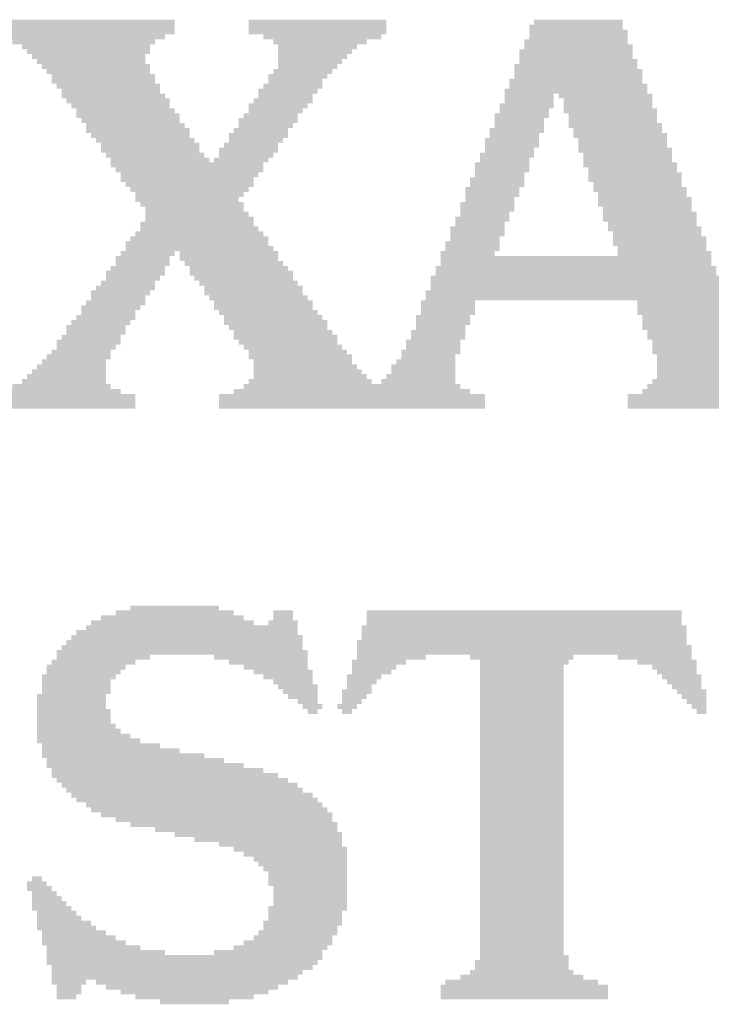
# Model space of a CAD drawing. Header units: inches. Extents: x -0.5 to 14.5, y -1.3 to 8.2.
# Tile 186 of 196: x 12.669 to 12.809, y 0.485 to 0.685. Entities that reach past the tile are written whole.
import ezdxf

# ---------------------------------------------------------------- set-up
doc = ezdxf.new("R2010")
doc.units = ezdxf.units.IN
doc.header["$MEASUREMENT"] = 0
doc.layers.add('M9 Title Sheet', color=56, linetype='Continuous')

msp = doc.modelspace()

# ---------------------------------------------------------------- hatches: boundary and pattern name
at = {"layer": 'M9 Title Sheet'}
h = msp.add_hatch(color=56, dxfattribs=at)
h.paths.add_polyline_path([(12.7915, 0.68425), (12.7915, 0.68325), (12.7925, 0.68325), (12.7925, 0.68225), (12.7925, 0.68125), (12.7925, 0.68025), (12.7935, 0.68025), (12.7935, 0.67925), (12.7935, 0.67825), (12.7935, 0.67725), (12.7945, 0.67725), (12.7945, 0.67625), (12.7945, 0.67525), (12.7955, 0.67525), (12.7955, 0.67425), (12.7955, 0.67325), (12.7955, 0.67225), (12.7965, 0.67225), (12.7965, 0.67125), (12.7965, 0.67025), (12.7975, 0.67025), (12.7975, 0.66925), (12.7975, 0.66825), (12.7975, 0.66725), (12.7985, 0.66725), (12.7985, 0.66625), (12.7985, 0.66525), (12.7985, 0.66425), (12.7995, 0.66425), (12.7995, 0.66325), (12.7995, 0.66225), (12.8005, 0.66225), (12.8005, 0.66125), (12.8005, 0.66025), (12.8005, 0.65925), (12.8015, 0.65925), (12.8015, 0.65825), (12.8015, 0.65725), (12.8015, 0.65625), (12.8025, 0.65625), (12.8025, 0.65525), (12.8025, 0.65425), (12.8035, 0.65425), (12.8035, 0.65325), (12.8035, 0.65225), (12.8035, 0.65125), (12.8045, 0.65125), (12.8045, 0.65025), (12.8045, 0.64925), (12.8055, 0.64925), (12.8055, 0.64825), (12.8055, 0.64725), (12.8055, 0.64625), (12.8065, 0.64625), (12.8065, 0.64525), (12.8065, 0.64425), (12.8065, 0.64325), (12.8075, 0.64325), (12.8075, 0.64225), (12.8075, 0.64125), (12.8085, 0.64125), (12.8085, 0.64025), (12.8085, 0.63925), (12.8085, 0.63825), (12.8095, 0.63825), (12.8095, 0.63725), (12.8095, 0.63625), (12.8095, 0.63525), (12.8105, 0.63525), (12.8105, 0.63425), (12.8105, 0.63325), (12.8115, 0.63325), (12.8115, 0.63225), (12.8115, 0.63125), (12.8115, 0.63025), (12.8125, 0.63025), (12.8125, 0.62925), (12.8125, 0.62825), (12.8135, 0.62825), (12.8135, 0.62725), (12.8135, 0.62625), (12.8135, 0.62525), (12.8145, 0.62525), (12.8145, 0.62425), (12.8145, 0.62325), (12.8145, 0.62225), (12.8155, 0.62225), (12.8155, 0.62125), (12.8155, 0.62025), (12.8165, 0.62025), (12.8165, 0.61925), (12.8165, 0.61825), (12.8165, 0.61725), (12.8175, 0.61725), (12.8175, 0.61625), (12.8175, 0.61525), (12.8185, 0.61525), (12.8185, 0.61425), (12.8195, 0.61425), (12.8195, 0.61325), (12.8205, 0.61325), (12.8205, 0.61225), (12.8215, 0.61225), (12.8215, 0.61125), (12.8225, 0.61125), (12.8225, 0.61025), (12.8245, 0.61025), (12.8245, 0.60925), (12.8255, 0.60925), (12.8255, 0.60825), (12.8255, 0.60725), (12.8255, 0.60625), (12.7925, 0.60625), (12.7925, 0.60725), (12.7925, 0.60825), (12.7925, 0.60925), (12.7955, 0.60925), (12.7955, 0.61025), (12.7965, 0.61025), (12.7965, 0.61125), (12.7975, 0.61125), (12.7975, 0.61225), (12.7985, 0.61225), (12.7985, 0.61325), (12.7985, 0.61425), (12.7985, 0.61525), (12.7985, 0.61625), (12.7985, 0.61725), (12.7975, 0.61725), (12.7975, 0.61825), (12.7975, 0.61925), (12.7975, 0.62025), (12.7965, 0.62025), (12.7965, 0.62125), (12.7965, 0.62225), (12.7955, 0.62225), (12.7955, 0.62325), (12.7955, 0.62425), (12.7955, 0.62525), (12.7945, 0.62525), (12.7945, 0.62625), (12.7945, 0.62725), (12.7945, 0.62825), (12.7615, 0.62825), (12.7615, 0.62725), (12.7615, 0.62625), (12.7615, 0.62525), (12.7605, 0.62525), (12.7605, 0.62425), (12.7605, 0.62325), (12.7595, 0.62325), (12.7595, 0.62225), (12.7595, 0.62125), (12.7595, 0.62025), (12.7585, 0.62025), (12.7585, 0.61925), (12.7585, 0.61825), (12.7585, 0.61725), (12.7575, 0.61725), (12.7575, 0.61625), (12.7575, 0.61525), (12.7575, 0.61425), (12.7575, 0.61325), (12.7575, 0.61225), (12.7575, 0.61125), (12.7585, 0.61125), (12.7585, 0.61025), (12.7605, 0.61025), (12.7605, 0.60925), (12.7635, 0.60925), (12.7635, 0.60825), (12.7635, 0.60725), (12.7635, 0.60625), (12.7095, 0.60625), (12.7095, 0.60725), (12.7095, 0.60825), (12.7095, 0.60925), (12.7125, 0.60925), (12.7125, 0.61025), (12.7145, 0.61025), (12.7145, 0.61125), (12.7155, 0.61125), (12.7155, 0.61225), (12.7165, 0.61225), (12.7165, 0.61325), (12.7165, 0.61425), (12.7165, 0.61525), (12.7165, 0.61625), (12.7155, 0.61625), (12.7155, 0.61725), (12.7155, 0.61825), (12.7145, 0.61825), (12.7145, 0.61925), (12.7135, 0.61925), (12.7135, 0.62025), (12.7125, 0.62025), (12.7125, 0.62125), (12.7125, 0.62225), (12.7115, 0.62225), (12.7115, 0.62325), (12.7105, 0.62325), (12.7105, 0.62425), (12.7105, 0.62525), (12.7095, 0.62525), (12.7095, 0.62625), (12.7085, 0.62625), (12.7085, 0.62725), (12.7085, 0.62825), (12.7075, 0.62825), (12.7075, 0.62925), (12.7065, 0.62925), (12.7065, 0.63025), (12.7065, 0.63125), (12.7055, 0.63125), (12.7055, 0.63225), (12.7045, 0.63225), (12.7045, 0.63325), (12.7035, 0.63325), (12.7035, 0.63425), (12.7035, 0.63525), (12.7025, 0.63525), (12.7025, 0.63625), (12.7015, 0.63625), (12.7015, 0.63725), (12.7015, 0.63825), (12.7005, 0.63825), (12.7005, 0.63725), (12.6995, 0.63725), (12.6995, 0.63625), (12.6995, 0.63525), (12.6985, 0.63525), (12.6985, 0.63425), (12.6985, 0.63325), (12.6975, 0.63325), (12.6975, 0.63225), (12.6965, 0.63225), (12.6965, 0.63125), (12.6965, 0.63025), (12.6955, 0.63025), (12.6955, 0.62925), (12.6945, 0.62925), (12.6945, 0.62825), (12.6945, 0.62725), (12.6935, 0.62725), (12.6935, 0.62625), (12.6925, 0.62625), (12.6925, 0.62525), (12.6925, 0.62425), (12.6915, 0.62425), (12.6915, 0.62325), (12.6905, 0.62325), (12.6905, 0.62225), (12.6905, 0.62125), (12.6895, 0.62125), (12.6895, 0.62025), (12.6895, 0.61925), (12.6885, 0.61925), (12.6885, 0.61825), (12.6875, 0.61825), (12.6875, 0.61725), (12.6875, 0.61625), (12.6865, 0.61625), (12.6865, 0.61525), (12.6865, 0.61425), (12.6865, 0.61325), (12.6865, 0.61225), (12.6865, 0.61125), (12.6875, 0.61125), (12.6875, 0.61025), (12.6895, 0.61025), (12.6895, 0.60925), (12.6925, 0.60925), (12.6925, 0.60825), (12.6925, 0.60725), (12.6925, 0.60625), (12.6625, 0.60625), (12.6625, 0.60725), (12.6625, 0.60825), (12.6625, 0.60925), (12.6645, 0.60925), (12.6645, 0.61025), (12.6675, 0.61025), (12.6675, 0.61125), (12.6695, 0.61125), (12.6695, 0.61225), (12.6705, 0.61225), (12.6705, 0.61325), (12.6715, 0.61325), (12.6715, 0.61425), (12.6725, 0.61425), (12.6725, 0.61525), (12.6735, 0.61525), (12.6735, 0.61625), (12.6745, 0.61625), (12.6745, 0.61725), (12.6755, 0.61725), (12.6755, 0.61825), (12.6765, 0.61825), (12.6765, 0.61925), (12.6765, 0.62025), (12.6775, 0.62025), (12.6775, 0.62125), (12.6785, 0.62125), (12.6785, 0.62225), (12.6785, 0.62325), (12.6795, 0.62325), (12.6795, 0.62425), (12.6805, 0.62425), (12.6805, 0.62525), (12.6815, 0.62525), (12.6815, 0.62625), (12.6815, 0.62725), (12.6825, 0.62725), (12.6825, 0.62825), (12.6835, 0.62825), (12.6835, 0.62925), (12.6835, 0.63025), (12.6845, 0.63025), (12.6845, 0.63125), (12.6855, 0.63125), (12.6855, 0.63225), (12.6865, 0.63225), (12.6865, 0.63325), (12.6865, 0.63425), (12.6875, 0.63425), (12.6875, 0.63525), (12.6885, 0.63525), (12.6885, 0.63625), (12.6885, 0.63725), (12.6895, 0.63725), (12.6895, 0.63825), (12.6905, 0.63825), (12.6905, 0.63925), (12.6905, 0.64025), (12.6915, 0.64025), (12.6915, 0.64125), (12.6925, 0.64125), (12.6925, 0.64225), (12.6935, 0.64225), (12.6935, 0.64325), (12.6935, 0.64425), (12.6945, 0.64425), (12.6945, 0.64525), (12.6945, 0.64625), (12.6945, 0.64725), (12.6935, 0.64725), (12.6935, 0.64825), (12.6925, 0.64825), (12.6925, 0.64925), (12.6925, 0.65025), (12.6915, 0.65025), (12.6915, 0.65125), (12.6905, 0.65125), (12.6905, 0.65225), (12.6895, 0.65225), (12.6895, 0.65325), (12.6895, 0.65425), (12.6885, 0.65425), (12.6885, 0.65525), (12.6875, 0.65525), (12.6875, 0.65625), (12.6875, 0.65725), (12.6865, 0.65725), (12.6865, 0.65825), (12.6855, 0.65825), (12.6855, 0.65925), (12.6855, 0.66025), (12.6845, 0.66025), (12.6845, 0.66125), (12.6835, 0.66125), (12.6835, 0.66225), (12.6825, 0.66225), (12.6825, 0.66325), (12.6825, 0.66425), (12.6815, 0.66425), (12.6815, 0.66525), (12.6805, 0.66525), (12.6805, 0.66625), (12.6805, 0.66725), (12.6795, 0.66725), (12.6795, 0.66825), (12.6785, 0.66825), (12.6785, 0.66925), (12.6775, 0.66925), (12.6775, 0.67025), (12.6775, 0.67125), (12.6765, 0.67125), (12.6765, 0.67225), (12.6755, 0.67225), (12.6755, 0.67325), (12.6755, 0.67425), (12.6745, 0.67425), (12.6745, 0.67525), (12.6735, 0.67525), (12.6735, 0.67625), (12.6725, 0.67625), (12.6725, 0.67725), (12.6715, 0.67725), (12.6715, 0.67825), (12.6705, 0.67825), (12.6705, 0.67925), (12.6695, 0.67925), (12.6695, 0.68025), (12.6675, 0.68025), (12.6675, 0.68125), (12.6655, 0.68125), (12.6655, 0.68225), (12.6635, 0.68225), (12.6635, 0.68325), (12.6635, 0.68425), (12.6635, 0.68525), (12.7005, 0.68525), (12.7005, 0.68425), (12.7005, 0.68325), (12.7005, 0.68225), (12.6985, 0.68225), (12.6985, 0.68125), (12.6965, 0.68125), (12.6965, 0.68025), (12.6955, 0.68025), (12.6955, 0.67925), (12.6955, 0.67825), (12.6945, 0.67825), (12.6945, 0.67725), (12.6945, 0.67625), (12.6955, 0.67625), (12.6955, 0.67525), (12.6955, 0.67425), (12.6965, 0.67425), (12.6965, 0.67325), (12.6965, 0.67225), (12.6975, 0.67225), (12.6975, 0.67125), (12.6975, 0.67025), (12.6985, 0.67025), (12.6985, 0.66925), (12.6995, 0.66925), (12.6995, 0.66825), (12.6995, 0.66725), (12.7005, 0.66725), (12.7005, 0.66625), (12.7015, 0.66625), (12.7015, 0.66525), (12.7015, 0.66425), (12.7025, 0.66425), (12.7025, 0.66325), (12.7035, 0.66325), (12.7035, 0.66225), (12.7035, 0.66125), (12.7045, 0.66125), (12.7045, 0.66025), (12.7055, 0.66025), (12.7055, 0.65925), (12.7055, 0.65825), (12.7065, 0.65825), (12.7065, 0.65725), (12.7075, 0.65725), (12.7075, 0.65625), (12.7085, 0.65625), (12.7085, 0.65725), (12.7095, 0.65725), (12.7095, 0.65825), (12.7095, 0.65925), (12.7105, 0.65925), (12.7105, 0.66025), (12.7115, 0.66025), (12.7115, 0.66125), (12.7115, 0.66225), (12.7125, 0.66225), (12.7125, 0.66325), (12.7135, 0.66325), (12.7135, 0.66425), (12.7135, 0.66525), (12.7145, 0.66525), (12.7145, 0.66625), (12.7155, 0.66625), (12.7155, 0.66725), (12.7155, 0.66825), (12.7165, 0.66825), (12.7165, 0.66925), (12.7175, 0.66925), (12.7175, 0.67025), (12.7175, 0.67125), (12.7185, 0.67125), (12.7185, 0.67225), (12.7195, 0.67225), (12.7195, 0.67325), (12.7195, 0.67425), (12.7205, 0.67425), (12.7205, 0.67525), (12.7215, 0.67525), (12.7215, 0.67625), (12.7215, 0.67725), (12.7215, 0.67825), (12.7215, 0.67925), (12.7215, 0.68025), (12.7205, 0.68025), (12.7205, 0.68125), (12.7185, 0.68125), (12.7185, 0.68225), (12.7155, 0.68225), (12.7155, 0.68325), (12.7155, 0.68425), (12.7155, 0.68525), (12.7435, 0.68525), (12.7435, 0.68425), (12.7435, 0.68325), (12.7435, 0.68225), (12.7425, 0.68225), (12.7425, 0.68125), (12.7395, 0.68125), (12.7395, 0.68025), (12.7375, 0.68025), (12.7375, 0.67925), (12.7365, 0.67925), (12.7365, 0.67825), (12.7355, 0.67825), (12.7355, 0.67725), (12.7345, 0.67725), (12.7345, 0.67625), (12.7335, 0.67625), (12.7335, 0.67525), (12.7325, 0.67525), (12.7325, 0.67425), (12.7315, 0.67425), (12.7315, 0.67325), (12.7305, 0.67325), (12.7305, 0.67225), (12.7305, 0.67125), (12.7295, 0.67125), (12.7295, 0.67025), (12.7285, 0.67025), (12.7285, 0.66925), (12.7285, 0.66825), (12.7275, 0.66825), (12.7275, 0.66725), (12.7265, 0.66725), (12.7265, 0.66625), (12.7255, 0.66625), (12.7255, 0.66525), (12.7255, 0.66425), (12.7245, 0.66425), (12.7245, 0.66325), (12.7235, 0.66325), (12.7235, 0.66225), (12.7235, 0.66125), (12.7225, 0.66125), (12.7225, 0.66025), (12.7215, 0.66025), (12.7215, 0.65925), (12.7215, 0.65825), (12.7205, 0.65825), (12.7205, 0.65725), (12.7195, 0.65725), (12.7195, 0.65625), (12.7185, 0.65625), (12.7185, 0.65525), (12.7185, 0.65425), (12.7175, 0.65425), (12.7175, 0.65325), (12.7165, 0.65325), (12.7165, 0.65225), (12.7165, 0.65125), (12.7155, 0.65125), (12.7155, 0.65025), (12.7145, 0.65025), (12.7145, 0.64925), (12.7135, 0.64925), (12.7135, 0.64825), (12.7145, 0.64825), (12.7145, 0.64725), (12.7145, 0.64625), (12.7155, 0.64625), (12.7155, 0.64525), (12.7165, 0.64525), (12.7165, 0.64425), (12.7165, 0.64325), (12.7175, 0.64325), (12.7175, 0.64225), (12.7185, 0.64225), (12.7185, 0.64125), (12.7195, 0.64125), (12.7195, 0.64025), (12.7195, 0.63925), (12.7205, 0.63925), (12.7205, 0.63825), (12.7215, 0.63825), (12.7215, 0.63725), (12.7215, 0.63625), (12.7225, 0.63625), (12.7225, 0.63525), (12.7235, 0.63525), (12.7235, 0.63425), (12.7245, 0.63425), (12.7245, 0.63325), (12.7245, 0.63225), (12.7255, 0.63225), (12.7255, 0.63125), (12.7265, 0.63125), (12.7265, 0.63025), (12.7265, 0.62925), (12.7275, 0.62925), (12.7275, 0.62825), (12.7285, 0.62825), (12.7285, 0.62725), (12.7285, 0.62625), (12.7295, 0.62625), (12.7295, 0.62525), (12.7305, 0.62525), (12.7305, 0.62425), (12.7315, 0.62425), (12.7315, 0.62325), (12.7315, 0.62225), (12.7325, 0.62225), (12.7325, 0.62125), (12.7335, 0.62125), (12.7335, 0.62025), (12.7335, 0.61925), (12.7345, 0.61925), (12.7345, 0.61825), (12.7355, 0.61825), (12.7355, 0.61725), (12.7365, 0.61725), (12.7365, 0.61625), (12.7365, 0.61525), (12.7375, 0.61525), (12.7375, 0.61425), (12.7385, 0.61425), (12.7385, 0.61325), (12.7395, 0.61325), (12.7395, 0.61225), (12.7405, 0.61225), (12.7405, 0.61125), (12.7425, 0.61125), (12.7425, 0.61225), (12.7435, 0.61225), (12.7435, 0.61325), (12.7445, 0.61325), (12.7445, 0.61425), (12.7445, 0.61525), (12.7455, 0.61525), (12.7455, 0.61625), (12.7465, 0.61625), (12.7465, 0.61725), (12.7465, 0.61825), (12.7475, 0.61825), (12.7475, 0.61925), (12.7475, 0.62025), (12.7485, 0.62025), (12.7485, 0.62125), (12.7485, 0.62225), (12.7495, 0.62225), (12.7495, 0.62325), (12.7495, 0.62425), (12.7495, 0.62525), (12.7505, 0.62525), (12.7505, 0.62625), (12.7505, 0.62725), (12.7505, 0.62825), (12.7515, 0.62825), (12.7515, 0.62925), (12.7515, 0.63025), (12.7525, 0.63025), (12.7525, 0.63125), (12.7525, 0.63225), (12.7525, 0.63325), (12.7535, 0.63325), (12.7535, 0.63425), (12.7535, 0.63525), (12.7545, 0.63525), (12.7545, 0.63625), (12.7545, 0.63725), (12.7545, 0.63825), (12.7555, 0.63825), (12.7555, 0.63925), (12.7555, 0.64025), (12.7565, 0.64025), (12.7565, 0.64125), (12.7565, 0.64225), (12.7565, 0.64325), (12.7575, 0.64325), (12.7575, 0.64425), (12.7575, 0.64525), (12.7585, 0.64525), (12.7585, 0.64625), (12.7585, 0.64725), (12.7585, 0.64825), (12.7595, 0.64825), (12.7595, 0.64925), (12.7595, 0.65025), (12.7595, 0.65125), (12.7605, 0.65125), (12.7605, 0.65225), (12.7605, 0.65325), (12.7615, 0.65325), (12.7615, 0.65425), (12.7615, 0.65525), (12.7615, 0.65625), (12.7625, 0.65625), (12.7625, 0.65725), (12.7625, 0.65825), (12.7635, 0.65825), (12.7635, 0.65925), (12.7635, 0.66025), (12.7635, 0.66125), (12.7645, 0.66125), (12.7645, 0.66225), (12.7645, 0.66325), (12.7655, 0.66325), (12.7655, 0.66425), (12.7655, 0.66525), (12.7655, 0.66625), (12.7665, 0.66625), (12.7665, 0.66725), (12.7665, 0.66825), (12.7675, 0.66825), (12.7675, 0.66925), (12.7675, 0.67025), (12.7675, 0.67125), (12.7685, 0.67125), (12.7685, 0.67225), (12.7685, 0.67325), (12.7695, 0.67325), (12.7695, 0.67425), (12.7695, 0.67525), (12.7695, 0.67625), (12.7705, 0.67625), (12.7705, 0.67725), (12.7705, 0.67825), (12.7705, 0.67925), (12.7715, 0.67925), (12.7715, 0.68025), (12.7715, 0.68125), (12.7725, 0.68125), (12.7725, 0.68225), (12.7725, 0.68325), (12.7725, 0.68425), (12.7735, 0.68425), (12.7735, 0.68525), (12.7915, 0.68525)])
h.paths.add_polyline_path([(12.7785, 0.67025), (12.7775, 0.67025), (12.7775, 0.66925), (12.7775, 0.66825), (12.7775, 0.66725), (12.7765, 0.66725), (12.7765, 0.66625), (12.7765, 0.66525), (12.7755, 0.66525), (12.7755, 0.66425), (12.7755, 0.66325), (12.7755, 0.66225), (12.7745, 0.66225), (12.7745, 0.66125), (12.7745, 0.66025), (12.7745, 0.65925), (12.7735, 0.65925), (12.7735, 0.65825), (12.7735, 0.65725), (12.7725, 0.65725), (12.7725, 0.65625), (12.7725, 0.65525), (12.7725, 0.65425), (12.7715, 0.65425), (12.7715, 0.65325), (12.7715, 0.65225), (12.7715, 0.65125), (12.7705, 0.65125), (12.7705, 0.65025), (12.7705, 0.64925), (12.7695, 0.64925), (12.7695, 0.64825), (12.7695, 0.64725), (12.7695, 0.64625), (12.7685, 0.64625), (12.7685, 0.64525), (12.7685, 0.64425), (12.7675, 0.64425), (12.7675, 0.64325), (12.7675, 0.64225), (12.7675, 0.64125), (12.7665, 0.64125), (12.7665, 0.64025), (12.7665, 0.63925), (12.7665, 0.63825), (12.7655, 0.63825), (12.7655, 0.63725), (12.7905, 0.63725), (12.7905, 0.63825), (12.7905, 0.63925), (12.7895, 0.63925), (12.7895, 0.64025), (12.7895, 0.64125), (12.7895, 0.64225), (12.7885, 0.64225), (12.7885, 0.64325), (12.7885, 0.64425), (12.7875, 0.64425), (12.7875, 0.64525), (12.7875, 0.64625), (12.7875, 0.64725), (12.7865, 0.64725), (12.7865, 0.64825), (12.7865, 0.64925), (12.7865, 0.65025), (12.7855, 0.65025), (12.7855, 0.65125), (12.7855, 0.65225), (12.7845, 0.65225), (12.7845, 0.65325), (12.7845, 0.65425), (12.7845, 0.65525), (12.7835, 0.65525), (12.7835, 0.65625), (12.7835, 0.65725), (12.7835, 0.65825), (12.7825, 0.65825), (12.7825, 0.65925), (12.7825, 0.66025), (12.7825, 0.66125), (12.7815, 0.66125), (12.7815, 0.66225), (12.7815, 0.66325), (12.7805, 0.66325), (12.7805, 0.66425), (12.7805, 0.66525), (12.7805, 0.66625), (12.7795, 0.66625), (12.7795, 0.66725), (12.7795, 0.66825), (12.7795, 0.66925), (12.7785, 0.66925)], flags=0)
for points in [[(12.7095, 0.56525), (12.7125, 0.56525), (12.7125, 0.56425), (12.7145, 0.56425), (12.7145, 0.56325), (12.7165, 0.56325), (12.7165, 0.56225), (12.7195, 0.56225), (12.7195, 0.56325), (12.7205, 0.56325), (12.7205, 0.56425), (12.7205, 0.56525), (12.7245, 0.56525), (12.7245, 0.56425), (12.7245, 0.56325), (12.7255, 0.56325), (12.7255, 0.56225), (12.7255, 0.56125), (12.7255, 0.56025), (12.7265, 0.56025), (12.7265, 0.55925), (12.7265, 0.55825), (12.7265, 0.55725), (12.7275, 0.55725), (12.7275, 0.55625), (12.7275, 0.55525), (12.7275, 0.55425), (12.7275, 0.55325), (12.7285, 0.55325), (12.7285, 0.55225), (12.7285, 0.55125), (12.7285, 0.55025), (12.7295, 0.55025), (12.7295, 0.54925), (12.7295, 0.54825), (12.7295, 0.54725), (12.7295, 0.54625), (12.7305, 0.54625), (12.7305, 0.54525), (12.7295, 0.54525), (12.7295, 0.54425), (12.7275, 0.54425), (12.7275, 0.54525), (12.7265, 0.54525), (12.7265, 0.54625), (12.7255, 0.54625), (12.7255, 0.54725), (12.7235, 0.54725), (12.7235, 0.54825), (12.7225, 0.54825), (12.7225, 0.54925), (12.7215, 0.54925), (12.7215, 0.55025), (12.7205, 0.55025), (12.7205, 0.55125), (12.7185, 0.55125), (12.7185, 0.55225), (12.7165, 0.55225), (12.7165, 0.55325), (12.7145, 0.55325), (12.7145, 0.55425), (12.7115, 0.55425), (12.7115, 0.55525), (12.7085, 0.55525), (12.7085, 0.55625), (12.6955, 0.55625), (12.6955, 0.55525), (12.6925, 0.55525), (12.6925, 0.55425), (12.6905, 0.55425), (12.6905, 0.55325), (12.6895, 0.55325), (12.6895, 0.55225), (12.6885, 0.55225), (12.6885, 0.55125), (12.6875, 0.55125), (12.6875, 0.55025), (12.6875, 0.54925), (12.6875, 0.54825), (12.6865, 0.54825), (12.6865, 0.54725), (12.6865, 0.54625), (12.6865, 0.54525), (12.6875, 0.54525), (12.6875, 0.54425), (12.6875, 0.54325), (12.6875, 0.54225), (12.6885, 0.54225), (12.6885, 0.54125), (12.6895, 0.54125), (12.6895, 0.54025), (12.6915, 0.54025), (12.6915, 0.53925), (12.6935, 0.53925), (12.6935, 0.53825), (12.6975, 0.53825), (12.6975, 0.53725), (12.7015, 0.53725), (12.7015, 0.53625), (12.7065, 0.53625), (12.7065, 0.53525), (12.7105, 0.53525), (12.7105, 0.53425), (12.7145, 0.53425), (12.7145, 0.53325), (12.7185, 0.53325), (12.7185, 0.53225), (12.7215, 0.53225), (12.7215, 0.53125), (12.7235, 0.53125), (12.7235, 0.53025), (12.7255, 0.53025), (12.7255, 0.52925), (12.7265, 0.52925), (12.7265, 0.52825), (12.7285, 0.52825), (12.7285, 0.52725), (12.7295, 0.52725), (12.7295, 0.52625), (12.7305, 0.52625), (12.7305, 0.52525), (12.7315, 0.52525), (12.7315, 0.52425), (12.7325, 0.52425), (12.7325, 0.52325), (12.7325, 0.52225), (12.7335, 0.52225), (12.7335, 0.52125), (12.7335, 0.52025), (12.7345, 0.52025), (12.7345, 0.51925), (12.7345, 0.51825), (12.7345, 0.51725), (12.7355, 0.51725), (12.7355, 0.51625), (12.7355, 0.51525), (12.7355, 0.51425), (12.7355, 0.51325), (12.7355, 0.51225), (12.7355, 0.51125), (12.7355, 0.51025), (12.7355, 0.50925), (12.7355, 0.50825), (12.7355, 0.50725), (12.7355, 0.50625), (12.7355, 0.50525), (12.7355, 0.50425), (12.7345, 0.50425), (12.7345, 0.50325), (12.7345, 0.50225), (12.7345, 0.50125), (12.7335, 0.50125), (12.7335, 0.50025), (12.7335, 0.49925), (12.7325, 0.49925), (12.7325, 0.49825), (12.7325, 0.49725), (12.7315, 0.49725), (12.7315, 0.49625), (12.7305, 0.49625), (12.7305, 0.49525), (12.7305, 0.49425), (12.7295, 0.49425), (12.7295, 0.49325), (12.7285, 0.49325), (12.7285, 0.49225), (12.7265, 0.49225), (12.7265, 0.49125), (12.7255, 0.49125), (12.7255, 0.49025), (12.7235, 0.49025), (12.7235, 0.48925), (12.7215, 0.48925), (12.7215, 0.48825), (12.7195, 0.48825), (12.7195, 0.48725), (12.7165, 0.48725), (12.7165, 0.48625), (12.7115, 0.48625), (12.7115, 0.48525), (12.6975, 0.48525), (12.6975, 0.48625), (12.6925, 0.48625), (12.6925, 0.48725), (12.6895, 0.48725), (12.6895, 0.48825), (12.6865, 0.48825), (12.6865, 0.48925), (12.6845, 0.48925), (12.6845, 0.49025), (12.6825, 0.49025), (12.6825, 0.48925), (12.6815, 0.48925), (12.6815, 0.48825), (12.6815, 0.48725), (12.6805, 0.48725), (12.6805, 0.48625), (12.6765, 0.48625), (12.6765, 0.48725), (12.6765, 0.48825), (12.6765, 0.48925), (12.6755, 0.48925), (12.6755, 0.49025), (12.6755, 0.49125), (12.6755, 0.49225), (12.6755, 0.49325), (12.6745, 0.49325), (12.6745, 0.49425), (12.6745, 0.49525), (12.6745, 0.49625), (12.6745, 0.49725), (12.6735, 0.49725), (12.6735, 0.49825), (12.6735, 0.49925), (12.6735, 0.50025), (12.6725, 0.50025), (12.6725, 0.50125), (12.6725, 0.50225), (12.6725, 0.50325), (12.6725, 0.50425), (12.6715, 0.50425), (12.6715, 0.50525), (12.6715, 0.50625), (12.6715, 0.50725), (12.6715, 0.50825), (12.6705, 0.50825), (12.6705, 0.50925), (12.6705, 0.51025), (12.6715, 0.51025), (12.6715, 0.51125), (12.6735, 0.51125), (12.6735, 0.51025), (12.6745, 0.51025), (12.6745, 0.50925), (12.6755, 0.50925), (12.6755, 0.50825), (12.6765, 0.50825), (12.6765, 0.50725), (12.6775, 0.50725), (12.6775, 0.50625), (12.6785, 0.50625), (12.6785, 0.50525), (12.6795, 0.50525), (12.6795, 0.50425), (12.6805, 0.50425), (12.6805, 0.50325), (12.6815, 0.50325), (12.6815, 0.50225), (12.6835, 0.50225), (12.6835, 0.50125), (12.6845, 0.50125), (12.6845, 0.50025), (12.6865, 0.50025), (12.6865, 0.49925), (12.6885, 0.49925), (12.6885, 0.49825), (12.6905, 0.49825), (12.6905, 0.49725), (12.6935, 0.49725), (12.6935, 0.49625), (12.6985, 0.49625), (12.6985, 0.49525), (12.7085, 0.49525), (12.7085, 0.49625), (12.7125, 0.49625), (12.7125, 0.49725), (12.7145, 0.49725), (12.7145, 0.49825), (12.7165, 0.49825), (12.7165, 0.49925), (12.7175, 0.49925), (12.7175, 0.50025), (12.7185, 0.50025), (12.7185, 0.50125), (12.7185, 0.50225), (12.7195, 0.50225), (12.7195, 0.50325), (12.7195, 0.50425), (12.7195, 0.50525), (12.7205, 0.50525), (12.7205, 0.50625), (12.7205, 0.50725), (12.7205, 0.50825), (12.7205, 0.50925), (12.7195, 0.50925), (12.7195, 0.51025), (12.7195, 0.51125), (12.7195, 0.51225), (12.7185, 0.51225), (12.7185, 0.51325), (12.7175, 0.51325), (12.7175, 0.51425), (12.7165, 0.51425), (12.7165, 0.51525), (12.7145, 0.51525), (12.7145, 0.51625), (12.7125, 0.51625), (12.7125, 0.51725), (12.7095, 0.51725), (12.7095, 0.51825), (12.7045, 0.51825), (12.7045, 0.51925), (12.7005, 0.51925), (12.7005, 0.52025), (12.6965, 0.52025), (12.6965, 0.52125), (12.6915, 0.52125), (12.6915, 0.52225), (12.6885, 0.52225), (12.6885, 0.52325), (12.6855, 0.52325), (12.6855, 0.52425), (12.6835, 0.52425), (12.6835, 0.52525), (12.6825, 0.52525), (12.6825, 0.52625), (12.6805, 0.52625), (12.6805, 0.52725), (12.6795, 0.52725), (12.6795, 0.52825), (12.6785, 0.52825), (12.6785, 0.52925), (12.6775, 0.52925), (12.6775, 0.53025), (12.6765, 0.53025), (12.6765, 0.53125), (12.6755, 0.53125), (12.6755, 0.53225), (12.6755, 0.53325), (12.6745, 0.53325), (12.6745, 0.53425), (12.6745, 0.53525), (12.6735, 0.53525), (12.6735, 0.53625), (12.6735, 0.53725), (12.6735, 0.53825), (12.6725, 0.53825), (12.6725, 0.53925), (12.6725, 0.54025), (12.6725, 0.54125), (12.6725, 0.54225), (12.6725, 0.54325), (12.6725, 0.54425), (12.6725, 0.54525), (12.6725, 0.54625), (12.6725, 0.54725), (12.6725, 0.54825), (12.6735, 0.54825), (12.6735, 0.54925), (12.6735, 0.55025), (12.6735, 0.55125), (12.6735, 0.55225), (12.6745, 0.55225), (12.6745, 0.55325), (12.6745, 0.55425), (12.6755, 0.55425), (12.6755, 0.55525), (12.6765, 0.55525), (12.6765, 0.55625), (12.6765, 0.55725), (12.6775, 0.55725), (12.6775, 0.55825), (12.6785, 0.55825), (12.6785, 0.55925), (12.6795, 0.55925), (12.6795, 0.56025), (12.6805, 0.56025), (12.6805, 0.56125), (12.6825, 0.56125), (12.6825, 0.56225), (12.6835, 0.56225), (12.6835, 0.56325), (12.6855, 0.56325), (12.6855, 0.56425), (12.6885, 0.56425), (12.6885, 0.56525), (12.6915, 0.56525), (12.6915, 0.56625), (12.7095, 0.56625)], [(12.8035, 0.56425), (12.8035, 0.56325), (12.8035, 0.56225), (12.8045, 0.56225), (12.8045, 0.56125), (12.8045, 0.56025), (12.8045, 0.55925), (12.8045, 0.55825), (12.8055, 0.55825), (12.8055, 0.55725), (12.8055, 0.55625), (12.8055, 0.55525), (12.8065, 0.55525), (12.8065, 0.55425), (12.8065, 0.55325), (12.8065, 0.55225), (12.8075, 0.55225), (12.8075, 0.55125), (12.8075, 0.55025), (12.8075, 0.54925), (12.8085, 0.54925), (12.8085, 0.54825), (12.8085, 0.54725), (12.8085, 0.54625), (12.8085, 0.54525), (12.8085, 0.54425), (12.8065, 0.54425), (12.8065, 0.54525), (12.8055, 0.54525), (12.8055, 0.54625), (12.8045, 0.54625), (12.8045, 0.54725), (12.8035, 0.54725), (12.8035, 0.54825), (12.8025, 0.54825), (12.8025, 0.54925), (12.8015, 0.54925), (12.8015, 0.55025), (12.8005, 0.55025), (12.8005, 0.55125), (12.7995, 0.55125), (12.7995, 0.55225), (12.7985, 0.55225), (12.7985, 0.55325), (12.7975, 0.55325), (12.7975, 0.55425), (12.7945, 0.55425), (12.7945, 0.55525), (12.7905, 0.55525), (12.7905, 0.55625), (12.7815, 0.55625), (12.7815, 0.55525), (12.7805, 0.55525), (12.7805, 0.55425), (12.7795, 0.55425), (12.7795, 0.55325), (12.7795, 0.55225), (12.7795, 0.55125), (12.7795, 0.55025), (12.7795, 0.54925), (12.7795, 0.54825), (12.7795, 0.54725), (12.7795, 0.54625), (12.7795, 0.54525), (12.7795, 0.54425), (12.7795, 0.54325), (12.7795, 0.54225), (12.7795, 0.54125), (12.7795, 0.54025), (12.7795, 0.53925), (12.7795, 0.53825), (12.7795, 0.53725), (12.7795, 0.53625), (12.7795, 0.53525), (12.7795, 0.53425), (12.7795, 0.53325), (12.7795, 0.53225), (12.7795, 0.53125), (12.7795, 0.53025), (12.7795, 0.52925), (12.7795, 0.52825), (12.7795, 0.52725), (12.7795, 0.52625), (12.7795, 0.52525), (12.7795, 0.52425), (12.7795, 0.52325), (12.7795, 0.52225), (12.7795, 0.52125), (12.7795, 0.52025), (12.7795, 0.51925), (12.7795, 0.51825), (12.7795, 0.51725), (12.7795, 0.51625), (12.7795, 0.51525), (12.7795, 0.51425), (12.7795, 0.51325), (12.7795, 0.51225), (12.7795, 0.51125), (12.7795, 0.51025), (12.7795, 0.50925), (12.7795, 0.50825), (12.7795, 0.50725), (12.7795, 0.50625), (12.7795, 0.50525), (12.7795, 0.50425), (12.7795, 0.50325), (12.7795, 0.50225), (12.7795, 0.50125), (12.7795, 0.50025), (12.7795, 0.49925), (12.7795, 0.49825), (12.7795, 0.49725), (12.7795, 0.49625), (12.7795, 0.49525), (12.7805, 0.49525), (12.7805, 0.49425), (12.7805, 0.49325), (12.7805, 0.49225), (12.7815, 0.49225), (12.7815, 0.49125), (12.7835, 0.49125), (12.7835, 0.49025), (12.7865, 0.49025), (12.7865, 0.48925), (12.7885, 0.48925), (12.7885, 0.48825), (12.7885, 0.48725), (12.7885, 0.48625), (12.7545, 0.48625), (12.7545, 0.48725), (12.7545, 0.48825), (12.7545, 0.48925), (12.7555, 0.48925), (12.7555, 0.49025), (12.7585, 0.49025), (12.7585, 0.49125), (12.7605, 0.49125), (12.7605, 0.49225), (12.7615, 0.49225), (12.7615, 0.49325), (12.7615, 0.49425), (12.7625, 0.49425), (12.7625, 0.49525), (12.7625, 0.49625), (12.7625, 0.49725), (12.7625, 0.49825), (12.7625, 0.49925), (12.7625, 0.50025), (12.7625, 0.50125), (12.7625, 0.50225), (12.7625, 0.50325), (12.7625, 0.50425), (12.7625, 0.50525), (12.7625, 0.50625), (12.7625, 0.50725), (12.7625, 0.50825), (12.7625, 0.50925), (12.7625, 0.51025), (12.7625, 0.51125), (12.7625, 0.51225), (12.7625, 0.51325), (12.7625, 0.51425), (12.7625, 0.51525), (12.7625, 0.51625), (12.7625, 0.51725), (12.7625, 0.51825), (12.7625, 0.51925), (12.7625, 0.52025), (12.7625, 0.52125), (12.7625, 0.52225), (12.7625, 0.52325), (12.7625, 0.52425), (12.7625, 0.52525), (12.7625, 0.52625), (12.7625, 0.52725), (12.7625, 0.52825), (12.7625, 0.52925), (12.7625, 0.53025), (12.7625, 0.53125), (12.7625, 0.53225), (12.7625, 0.53325), (12.7625, 0.53425), (12.7625, 0.53525), (12.7625, 0.53625), (12.7625, 0.53725), (12.7625, 0.53825), (12.7625, 0.53925), (12.7625, 0.54025), (12.7625, 0.54125), (12.7625, 0.54225), (12.7625, 0.54325), (12.7625, 0.54425), (12.7625, 0.54525), (12.7625, 0.54625), (12.7625, 0.54725), (12.7625, 0.54825), (12.7625, 0.54925), (12.7625, 0.55025), (12.7625, 0.55125), (12.7625, 0.55225), (12.7625, 0.55325), (12.7625, 0.55425), (12.7625, 0.55525), (12.7605, 0.55525), (12.7605, 0.55625), (12.7515, 0.55625), (12.7515, 0.55525), (12.7475, 0.55525), (12.7475, 0.55425), (12.7455, 0.55425), (12.7455, 0.55325), (12.7445, 0.55325), (12.7445, 0.55225), (12.7425, 0.55225), (12.7425, 0.55125), (12.7415, 0.55125), (12.7415, 0.55025), (12.7405, 0.55025), (12.7405, 0.54925), (12.7405, 0.54825), (12.7395, 0.54825), (12.7395, 0.54725), (12.7385, 0.54725), (12.7385, 0.54625), (12.7375, 0.54625), (12.7375, 0.54525), (12.7365, 0.54525), (12.7365, 0.54425), (12.7345, 0.54425), (12.7345, 0.54525), (12.7335, 0.54525), (12.7335, 0.54625), (12.7345, 0.54625), (12.7345, 0.54725), (12.7345, 0.54825), (12.7345, 0.54925), (12.7355, 0.54925), (12.7355, 0.55025), (12.7355, 0.55125), (12.7355, 0.55225), (12.7365, 0.55225), (12.7365, 0.55325), (12.7365, 0.55425), (12.7365, 0.55525), (12.7375, 0.55525), (12.7375, 0.55625), (12.7375, 0.55725), (12.7375, 0.55825), (12.7375, 0.55925), (12.7385, 0.55925), (12.7385, 0.56025), (12.7385, 0.56125), (12.7385, 0.56225), (12.7395, 0.56225), (12.7395, 0.56325), (12.7395, 0.56425), (12.7395, 0.56525), (12.8035, 0.56525)]]:
    msp.add_hatch(color=56, dxfattribs=at).paths.add_polyline_path(points)

doc.saveas('drawing.dxf')
